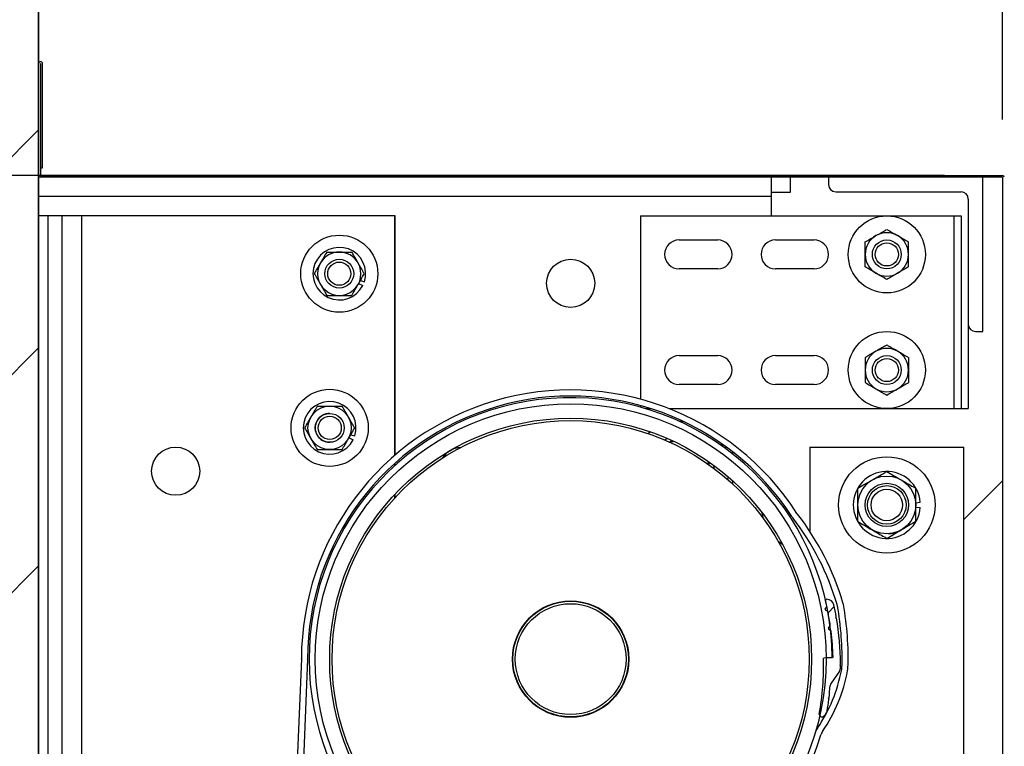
# Model space of a CAD drawing. Header units: inches. Extents: x 170 to 312, y 215 to 248.
# Tile 129 of 216: x 210.012 to 210.81, y 224.423 to 225.012. Entities that reach past the tile are written whole.
import ezdxf

# ---------------------------------------------------------------- set-up
doc = ezdxf.new("R2010")
doc.units = ezdxf.units.IN
doc.header["$LTSCALE"] = 0.25
doc.header["$MEASUREMENT"] = 0
doc.layers.add('ANNOTATIONS', color=1, linetype='Continuous')
doc.layers.add('STANDARD MOTOR RH', color=7, linetype='Continuous')
doc.styles.add('ARIAL', font='arial.ttf', dxfattribs={"height": 0.09375})
doc.dimstyles.new('STANDARD$0', dxfattribs={"dimtxt": 0.09375, "dimasz": 0.09375, "dimexe": 0.03125, "dimexo": 0.046875, "dimgap": 0.09, "dimtad": 0, "dimtih": 1, "dimtoh": 1, "dimdec": 4, "dimzin": 0, "dimdsep": 46, "dimtxsty": 'ARIAL', "dimcen": 0.09, "dimadec": 0, "dimazin": 0, "dimtfac": 1, "dimtdec": 4, "dimtofl": 0, "dimtmove": 0, "dimatfit": 1, "dimfxl": 1, "dimtolj": 1, "dimtzin": 0, "dimarcsym": 0})

# ---------------------------------------------------------------- blocks, each defined once
blk = doc.blocks.new('*D283')
at = {"layer": 'ANNOTATIONS', "color": 0, "lineweight": -2, "transparency": 16777216}
for p, q in [((210.8553, 224.88534), (211.25383, 224.88534)), ((211.22258, 224.79159), (211.22258, 224.63171)), ((211.22258, 224.19489), (211.22258, 224.35476)), ((210.8553, 224.10114), (211.25383, 224.10114))]:
    blk.add_line(p, q, dxfattribs=at)
at = {"layer": 'ANNOTATIONS', "color": 0, "transparency": 16777216}
for points in [[(211.20695, 224.79159), (211.2382, 224.79159), (211.22258, 224.88534)], [(211.20695, 224.19489), (211.2382, 224.19489), (211.22258, 224.10114)]]:
    blk.add_solid(points, dxfattribs=at)
at = {"layer": 'defpoints', "color": 0, "transparency": 16777216}
for p in [(210.80843, 224.88534), (210.80843, 224.10114), (211.22258, 224.10114)]:
    blk.add_point(p, dxfattribs=at)
at = {"layer": 'ANNOTATIONS', "color": 0, "transparency": 16777216, "insert": (211.22258, 224.49324), "char_height": 0.09375, "attachment_point": 5, "style": 'ARIAL'}
blk.add_mtext('\\A1;12 1/2"', dxfattribs=at)
blk = doc.blocks.new('*D288')
at = {"layer": 'ANNOTATIONS', "color": 0, "lineweight": -2, "transparency": 16777216}
for p, q in [((208.92616, 225.07136), (208.92616, 225.16511)), ((208.92616, 225.16511), (209.01991, 225.16511)), ((209.9819, 224.97761), (208.89491, 224.97761)), ((210.76155, 224.88534), (208.89491, 224.88534)), ((208.92616, 224.79159), (208.92616, 224.69784))]:
    blk.add_line(p, q, dxfattribs=at)
at = {"layer": 'ANNOTATIONS', "color": 0, "transparency": 16777216}
for points in [[(208.91053, 225.07136), (208.94178, 225.07136), (208.92616, 224.97761)], [(208.91053, 224.79159), (208.94178, 224.79159), (208.92616, 224.88534)]]:
    blk.add_solid(points, dxfattribs=at)
at = {"layer": 'defpoints', "color": 0, "transparency": 16777216}
for p in [(210.02877, 224.97761), (208.92616, 224.88534), (210.80843, 224.88534)]:
    blk.add_point(p, dxfattribs=at)
at = {"layer": 'ANNOTATIONS', "color": 0, "transparency": 16777216, "insert": (209.2686, 225.16511), "char_height": 0.09375, "attachment_point": 5, "style": 'ARIAL'}
blk.add_mtext('\\A1;1 1/2"', dxfattribs=at)
blk = doc.blocks.new('*D161')
at = {"layer": 'ANNOTATIONS', "color": 0, "lineweight": -2, "transparency": 16777216}
for p, q in [((210.0257, 225.02291), (210.0257, 225.58681)), ((210.80843, 224.93074), (210.80843, 225.58681)), ((210.11945, 225.55556), (210.12955, 225.55556)), ((210.71468, 225.55556), (210.69977, 225.55556))]:
    blk.add_line(p, q, dxfattribs=at)
at = {"layer": 'ANNOTATIONS', "color": 0, "transparency": 16777216}
for points in [[(210.11945, 225.57118), (210.11945, 225.53993), (210.0257, 225.55556)], [(210.71468, 225.57118), (210.71468, 225.53993), (210.80843, 225.55556)]]:
    blk.add_solid(points, dxfattribs=at)
at = {"layer": 'defpoints', "color": 0, "transparency": 16777216}
for p in [(210.80843, 225.55556), (210.0257, 224.97604), (210.80843, 224.88386)]:
    blk.add_point(p, dxfattribs=at)
at = {"layer": 'ANNOTATIONS', "color": 0, "transparency": 16777216, "insert": (210.41466, 225.55556), "char_height": 0.09375, "attachment_point": 5, "style": 'ARIAL'}
blk.add_mtext('\\A1;12 3/4"', dxfattribs=at)
blk = doc.blocks.new('*D163')
at = {"layer": 'ANNOTATIONS', "color": 0, "lineweight": -2, "transparency": 16777216}
for p, q in [((210.85678, 224.88534), (211.25383, 224.88534)), ((211.22258, 224.79159), (211.22258, 224.63171)), ((211.22258, 224.19489), (211.22258, 224.35476)), ((210.8553, 224.10114), (211.25383, 224.10114))]:
    blk.add_line(p, q, dxfattribs=at)
at = {"layer": 'ANNOTATIONS', "color": 0, "transparency": 16777216}
for points in [[(211.20695, 224.79159), (211.2382, 224.79159), (211.22258, 224.88534)], [(211.20695, 224.19489), (211.2382, 224.19489), (211.22258, 224.10114)]]:
    blk.add_solid(points, dxfattribs=at)
at = {"layer": 'defpoints', "color": 0, "transparency": 16777216}
for p in [(210.8099, 224.88534), (210.80843, 224.10114), (211.22258, 224.10114)]:
    blk.add_point(p, dxfattribs=at)
at = {"layer": 'ANNOTATIONS', "color": 0, "transparency": 16777216, "insert": (211.22258, 224.49324), "char_height": 0.09375, "attachment_point": 5, "style": 'ARIAL'}
blk.add_mtext('\\A1;12 1/2"', dxfattribs=at)
blk = doc.blocks.new('*D164')
at = {"layer": 'ANNOTATIONS', "color": 0, "lineweight": -2, "transparency": 16777216}
for p, q in [((210.8553, 224.88534), (211.68991, 224.88534)), ((211.65866, 224.79159), (211.65866, 224.28873)), ((211.65866, 223.50886), (211.65866, 224.01172)), ((210.07405, 223.41511), (211.68991, 223.41511))]:
    blk.add_line(p, q, dxfattribs=at)
at = {"layer": 'ANNOTATIONS', "color": 0, "transparency": 16777216}
for points in [[(211.64304, 224.79159), (211.67429, 224.79159), (211.65866, 224.88534)], [(211.64304, 223.50886), (211.67429, 223.50886), (211.65866, 223.41511)]]:
    blk.add_solid(points, dxfattribs=at)
at = {"layer": 'defpoints', "color": 0, "transparency": 16777216}
for p in [(210.80843, 224.88534), (211.65866, 224.88534), (210.02718, 223.41511)]:
    blk.add_point(p, dxfattribs=at)
at = {"layer": 'ANNOTATIONS', "color": 0, "transparency": 16777216, "insert": (211.65866, 224.15023), "char_height": 0.09375, "attachment_point": 5, "style": 'ARIAL'}
blk.add_mtext('\\A1;23 1/2"', dxfattribs=at)

msp = doc.modelspace()

# ---------------------------------------------------------------- hatches: boundary and pattern name
at = {"layer": 'STANDARD MOTOR RH'}
h = msp.add_hatch(dxfattribs=at)
h.set_pattern_fill('ANSI31', color=256, style=0)
h.set_pattern_definition([(45, (24.72375, -31.62213), (-0.08838835, 0.08838835), [])])
edge = h.paths.add_edge_path()
edge.add_line((209.51155, 226.02602), (209.51155, 223.41511))
edge.add_line((209.51155, 223.41511), (210.02718, 223.41511))
edge.add_line((210.02718, 226.02602), (210.02718, 223.41511))
edge = h.paths.add_edge_path()
edge.add_line((209.46516, 226.02602), (209.75227, 226.02602))
edge.add_line((209.75227, 226.02602), (209.75227, 225.95732))
edge.add_line((209.75227, 225.95732), (209.79068, 226.09068))
edge.add_line((209.79068, 226.09068), (209.79068, 226.02602))
edge.add_line((209.79068, 226.02602), (210.08587, 226.02602))
h = msp.add_hatch(dxfattribs=at)
h.set_pattern_fill('ANSI38', color=256, style=0)
h.set_pattern_definition([(45, (208.1771, 206.48444), (-0.08838835, 0.08838835), []), (135, (208.1771, 206.48444), (-0.26516504, 0.08838835), [0.3125, -0.1875])])
edge = h.paths.add_edge_path(flags=0)
edge.add_arc((210.44471, 224.48773), 0.21875, -10.27123, 1.55849, ccw=False)
edge.add_arc((210.66188, 224.44838), 0.00195, 169.73019, 290.16651)
edge.add_arc((210.66053, 224.45204), 0.00586, 290.16786, 350.61117)
edge.add_arc((210.44471, 224.48773), 0.22461, 350.61117, 353.06275)
edge.add_line((210.66768, 224.4606), (210.66713, 224.46129))
edge.add_line((210.66713, 224.46129), (210.66782, 224.46184))
edge.add_arc((210.44471, 224.48773), 0.22461, 353.38092, 355.94315)
edge.add_arc((210.67265, 224.47156), 0.00391, 144.58538, 175.94315, ccw=False)
edge.add_line((210.66947, 224.47383), (210.6764, 224.48357))
edge.add_arc((210.67322, 224.48584), 0.00391, 324.58538, 359.52528)
edge.add_arc((210.44471, 224.48773), 0.23242, 359.52528, 360.0672)
edge.add_line((210.67713, 224.488), (210.67651, 224.48863))
edge.add_line((210.67651, 224.48863), (210.67713, 224.48925))
edge.add_arc((210.44471, 224.48773), 0.23242, 0.37559, 9.56785)
edge.add_line((210.6739, 224.52636), (210.67318, 224.52687))
edge.add_line((210.67318, 224.52687), (210.67369, 224.52759))
edge.add_arc((210.44471, 224.48773), 0.23242, 9.87553, 12.26845)
edge.add_arc((210.6661, 224.53587), 0.00586, 12.26845, 91.33603)
edge.add_arc((210.66599, 224.54075), 0.000977, 91.33603, 193.47583)
edge.add_arc((210.44471, 224.48773), 0.22656, 12.34494, 13.47583, ccw=False)
edge.add_arc((210.66542, 224.53603), 0.000625, -33.27759, 12.34494, ccw=False)
edge.add_line((210.66595, 224.53569), (210.66473, 224.53383))
edge.add_arc((210.66525, 224.53349), 0.000625, 146.72241, 236.72182)
edge.add_line((210.66491, 224.53296), (210.66677, 224.53174))
edge.add_arc((210.66642, 224.53122), 0.000625, 11.09851, 56.72182, ccw=False)
edge.add_arc((210.44471, 224.48773), 0.22656, 8.34495, 11.09851, ccw=False)
edge.add_arc((210.66826, 224.52052), 0.000625, -37.27826, 8.34495, ccw=False)
edge.add_line((210.66875, 224.52014), (210.66741, 224.51837))
edge.add_arc((210.6679, 224.51799), 0.000625, 142.72174, 232.72211)
edge.add_line((210.66752, 224.51749), (210.66929, 224.51615))
edge.add_arc((210.66892, 224.51565), 0.000625, 7.09848, 52.72211, ccw=False)
edge.add_arc((210.44471, 224.48773), 0.22656, 1.88019, 7.09848, ccw=False)
edge.add_arc((210.67053, 224.49514), 0.000625, -88.27838, 1.88019, ccw=False)
edge.add_line((210.67055, 224.49452), (210.66399, 224.49432))
edge.add_arc((210.664, 224.49369), 0.000625, 91.72162, 181.55849)

# ---------------------------------------------------------------- linework, layer by layer
for p, q in [((210.02718, 220.41511), (210.02718, 226.02602)), ((210.02718, 226.02602), (210.02718, 223.41511)), ((210.02865, 224.97601), (210.02865, 224.88534)), ((210.0289, 224.89168), (210.0289, 224.97601)), ((210.03037, 224.89168), (210.03037, 224.97601)), ((210.0289, 224.89168), (210.03037, 224.89168)), ((210.80843, 224.88386), (210.02718, 224.88386)), ((210.02865, 224.88534), (210.80843, 224.88534)), ((210.62093, 224.88386), (210.62093, 224.85261)), ((210.63655, 224.87183), (210.63655, 224.88386)), ((210.66743, 224.88386), (210.66743, 224.878)), ((210.79243, 224.75886), (210.79243, 224.88386)), ((210.80843, 224.88386), (210.80843, 224.10261)), ((210.62093, 224.86824), (210.02718, 224.86824)), ((210.62093, 224.87183), (210.63655, 224.87183)), ((210.67329, 224.87214), (210.77485, 224.87214)), ((210.78071, 224.86628), (210.78071, 224.69636)), ((210.31618, 224.85261), (210.02718, 224.85261)), ((210.03461, 224.85261), (210.03461, 223.98124)), ((210.04633, 224.10261), (210.04633, 224.85261)), ((210.06196, 224.85261), (210.06196, 224.10261)), ((210.31586, 224.65843), (210.31586, 224.85261)), ((210.31618, 224.6587), (210.31618, 224.85261)), ((210.51509, 224.85261), (210.51509, 224.70396)), ((210.51509, 224.85261), (210.77485, 224.85261)), ((210.76899, 224.85261), (210.76899, 224.69636)), ((210.77485, 224.85261), (210.77485, 224.69636)), ((210.54634, 224.83308), (210.57759, 224.83308)), ((210.62446, 224.83308), (210.65571, 224.83308)), ((210.57759, 224.80964), (210.54634, 224.80964)), ((210.65571, 224.80964), (210.62446, 224.80964)), ((210.2866, 224.79777), (210.28995, 224.79607)), ((210.28801, 224.8002), (210.29123, 224.79916)), ((210.78657, 224.75886), (210.79243, 224.75886)), ((210.54634, 224.73933), (210.57759, 224.73933)), ((210.62446, 224.73933), (210.65571, 224.73933)), ((210.57759, 224.71589), (210.54634, 224.71589)), ((210.65571, 224.71589), (210.62446, 224.71589)), ((210.51509, 224.69885), (210.51509, 224.69748)), ((210.52094, 224.69715), (210.52094, 224.69636)), ((210.51896, 224.69636), (210.52346, 224.69636)), ((210.53813, 224.69636), (210.78071, 224.69636)), ((210.5461, 224.6862), (210.54935, 224.68617)), ((210.27879, 224.67277), (210.28214, 224.67106)), ((210.2802, 224.6752), (210.28342, 224.67416)), ((210.52111, 224.67615), (210.52284, 224.67762)), ((210.53438, 224.67105), (210.53672, 224.67217)), ((210.53833, 224.66905), (210.5402, 224.67013)), ((210.58005, 224.66844), (210.5817, 224.66565)), ((210.65218, 224.66511), (210.77718, 224.66511)), ((210.65218, 224.66511), (210.65218, 224.59695)), ((210.77718, 224.32136), (210.77718, 224.66511)), ((210.5856, 224.66445), (210.58298, 224.66473)), ((210.58968, 224.66135), (210.58968, 224.65966)), ((210.31586, 224.65008), (210.31586, 224.65187)), ((210.31618, 224.65036), (210.31618, 224.65215)), ((210.57073, 224.65021), (210.57073, 224.65274)), ((210.57424, 224.65051), (210.57444, 224.64793)), ((210.58968, 224.63788), (210.58968, 224.63523)), ((210.80843, 224.63777), (210.77718, 224.60652)), ((210.31586, 224.62387), (210.31586, 224.62674)), ((210.31618, 224.62421), (210.31618, 224.62707)), ((210.73811, 224.62008), (210.74175, 224.62037)), ((210.73811, 224.61639), (210.74175, 224.61611)), ((210.66473, 224.53383), (210.66595, 224.53569)), ((210.66677, 224.53174), (210.66491, 224.53296)), ((210.67369, 224.52759), (210.67318, 224.52687)), ((210.67318, 224.52687), (210.6739, 224.52636)), ((210.67444, 224.523), (210.67444, 224.523)), ((210.66741, 224.51837), (210.66875, 224.52014)), ((210.66929, 224.51615), (210.66752, 224.51749)), ((210.24022, 224.49333), (210.20302, 223.57286)), ((210.24514, 224.49314), (210.20794, 223.57286)), ((210.66399, 224.49432), (210.67055, 224.49452)), ((210.66545, 224.49448), (210.67037, 224.49451)), ((210.67713, 224.48925), (210.67651, 224.48863)), ((210.6764, 224.48357), (210.66947, 224.47383)), ((210.67651, 224.48863), (210.67713, 224.488)), ((210.66782, 224.46184), (210.66713, 224.46129)), ((210.66713, 224.46129), (210.66768, 224.4606)), ((210.66724, 224.45722), (210.66724, 224.45722))]:
    msp.add_line(p, q, dxfattribs=at)
at = {"layer": 'STANDARD MOTOR RH', "flags": 128}
for points in [[(210.53891, 224.66905), (210.54123, 224.6698), (210.54168, 224.66992)], [(210.57044, 224.65085), (210.56993, 224.65323), (210.56981, 224.65368)], [(210.5859, 224.64121), (210.58581, 224.64065), (210.58549, 224.63899)], [(210.61476, 224.60703), (210.61474, 224.60709), (210.61365, 224.61178)], [(210.63041, 224.5858), (210.62752, 224.58794), (210.62654, 224.58876)]]:
    msp.add_lwpolyline(points, dxfattribs=at)
at = {"layer": 'STANDARD MOTOR RH'}
for centre, radius in [((210.71468, 224.82136), 0.03125), ((210.27093, 224.80574), 0.03125), ((210.71468, 224.82136), 0.01172), ((210.71468, 224.82136), 0.00939), ((210.27093, 224.80574), 0.01172), ((210.45843, 224.79793), 0.01953), ((210.27093, 224.80574), 0.00939), ((210.71468, 224.72761), 0.03125), ((210.71468, 224.72761), 0.01172), ((210.71468, 224.72761), 0.00939), ((210.26311, 224.68074), 0.03125), ((210.26311, 224.68074), 0.01756), ((210.45843, 224.49324), 0.20703), ((210.26318, 224.68074), 0.01172), ((210.26318, 224.68074), 0.00939), ((210.45843, 224.49324), 0.19531), ((210.45843, 224.49324), 0.19336), ((210.13831, 224.64558), 0.01953), ((210.71468, 224.61824), 0.03906), ((210.71468, 224.61824), 0.02344), ((210.71468, 224.61824), 0.01758), ((210.71468, 224.61824), 0.01563), ((210.71468, 224.61824), 0.01276), ((210.45843, 224.49324), 0.04719), ((210.45843, 224.49324), 0.04688), ((210.45843, 224.49324), 0.04492)]:
    msp.add_circle(centre, radius, dxfattribs=at)
for centre, radius, start, end in [((210.02877, 224.97601), 0.0016, 0, 180), ((210.02877, 224.97601), 0.000123, 0, 180), ((210.02865, 224.88534), 0.00148, 180, 270), ((210.80843, 224.88386), 0.00148, 0, 90), ((210.67329, 224.878), 0.00586, 180, 270), ((210.77485, 224.86628), 0.00586, 0, 90), ((210.54634, 224.82136), 0.01172, 90, 270), ((210.57759, 224.82136), 0.01172, 270, 90), ((210.62446, 224.82136), 0.01172, 90, 270), ((210.65571, 224.82136), 0.01172, 270, 90), ((210.71468, 224.82136), 0.01756, 120, 239.99999), ((210.71468, 224.82136), 0.01756, 60, 120), ((210.71468, 224.82136), 0.01756, 300, 60.00001), ((210.27093, 224.80574), 0.02134, 342.05172, 333.05172), ((210.27093, 224.80574), 0.01756, 30, 150.00001), ((210.27093, 224.80574), 0.01756, 150, 30), ((210.71468, 224.82136), 0.01756, 240, 300), ((210.78657, 224.76472), 0.00586, 180, 270), ((210.71468, 224.72761), 0.01756, 60, 120), ((210.54634, 224.72761), 0.01172, 90, 270), ((210.57759, 224.72761), 0.01172, 270, 90), ((210.62446, 224.72761), 0.01172, 90, 270), ((210.65571, 224.72761), 0.01172, 270, 90), ((210.71468, 224.72761), 0.01756, 120, 239.99999), ((210.71468, 224.72761), 0.01756, 300, 60.00001), ((210.45843, 224.49324), 0.2182, 32.79648, 179.97526), ((210.45843, 224.49324), 0.21328, 32.79648, 179.97526), ((210.45843, 224.49324), 0.21195, 0.34441, 343.1474), ((210.71468, 224.72761), 0.01756, 240, 300), ((210.26311, 224.68074), 0.02134, 342.05172, 333.05172), ((210.26311, 224.68074), 0.01172, 90, 270.14014), ((210.36956, 224.64716), 0.01758, 91.46319, 148.53681), ((210.71468, 224.61824), 0.02716, 4.4994, 355.50026), ((210.65062, 224.61708), 0.01044, 212.79648, 217.73461), ((210.46985, 224.47719), 0.21814, 16.44603, 37.73461), ((210.65062, 224.61708), 0.01536, 212.79648, 217.73461), ((210.46985, 224.47719), 0.21322, 16.44603, 37.73461), ((210.71468, 224.61824), 0.02344, 273.34701, 300), ((210.66599, 224.54075), 0.000977, 91.33603, 193.47583), ((210.44471, 224.48773), 0.22656, 12.34494, 13.47583), ((210.6661, 224.53587), 0.00586, 12.26845, 91.33603), ((210.44471, 224.48773), 0.23242, 9.87553, 12.26845), ((210.66433, 224.5346), 0.01044, 10.44437, 16.44603), ((210.66433, 224.5346), 0.01536, 10.44437, 16.44603), ((210.44711, 224.49456), 0.23624, 357.95753, 10.44437), ((210.66525, 224.53349), 0.000625, 146.72241, 236.72182), ((210.66542, 224.53603), 0.000625, 326.72241, 12.34494), ((210.66642, 224.53122), 0.000625, 11.09851, 56.72182), ((210.44471, 224.48773), 0.22656, 8.34495, 11.09851), ((210.44711, 224.49456), 0.23132, 357.95753, 10.44437), ((210.44471, 224.48773), 0.23242, 0.37559, 9.56785), ((210.6679, 224.51799), 0.000625, 142.72174, 232.72211), ((210.66826, 224.52052), 0.000625, 322.72174, 8.34495), ((210.66892, 224.51565), 0.000625, 7.09848, 52.72211), ((210.44471, 224.48773), 0.22656, 1.88019, 7.09848), ((210.22979, 224.49334), 0.01044, 359.27614, 359.97526), ((210.22979, 224.49334), 0.01536, 359.27614, 359.97526), ((210.44471, 224.48773), 0.21875, 349.72877, 1.55849), ((210.664, 224.49369), 0.000625, 91.72162, 181.55849), ((210.67053, 224.49514), 0.000625, 271.72162, 1.88019), ((210.55271, 224.5088), 0.12768, 325.9743, 349.12583), ((210.55271, 224.5088), 0.1326, 325.9743, 349.12583), ((210.67322, 224.48584), 0.00391, 324.58538, 359.52528), ((210.44471, 224.48773), 0.23242, 359.52528, 0.0672), ((210.66785, 224.48669), 0.01044, 349.12583, 357.95753), ((210.66785, 224.48669), 0.01536, 349.12583, 357.95753), ((210.67265, 224.47156), 0.00391, 144.58538, 175.94315), ((210.44471, 224.48773), 0.22461, 353.38092, 355.94315), ((210.44471, 224.48773), 0.22461, 350.61117, 353.06275), ((210.66053, 224.45204), 0.00586, 290.16786, 350.61117), ((210.66188, 224.44838), 0.00195, 169.73019, 290.16651), ((210.67126, 224.42876), 0.01536, 145.9743, 163.1474), ((210.67126, 224.42876), 0.01044, 145.9743, 163.1474)]:
    msp.add_arc(centre, radius, start, end, dxfattribs=at)
for points, knots in [([(210.70589, 224.83657), (210.70712, 224.83728), (210.70962, 224.83872), (210.71253, 224.8404), (210.71419, 224.84136), (210.71468, 224.84164)], [0, 0, 0, 0, 0.405747, 0.826139, 1, 1, 1, 1]), ([(210.71468, 224.84164), (210.71604, 224.84085), (210.71882, 224.83925), (210.72185, 224.8375), (210.72341, 224.8366), (210.72346, 224.83657)], [0, 0, 0, 0, 0.484053, 0.985632, 1, 1, 1, 1]), ([(210.69711, 224.8315), (210.69848, 224.83229), (210.70126, 224.83389), (210.70429, 224.83565), (210.70585, 224.83655), (210.70589, 224.83657)], [0, 0, 0, 0, 0.483959, 0.985632, 1, 1, 1, 1]), ([(210.72346, 224.83657), (210.72468, 224.83586), (210.72718, 224.83442), (210.73009, 224.83274), (210.73175, 224.83178), (210.73224, 224.8315)], [0, 0, 0, 0, 0.40572, 0.826139, 1, 1, 1, 1]), ([(210.69711, 224.82136), (210.69711, 224.82159), (210.69711, 224.82442), (210.69711, 224.8279), (210.69711, 224.8309), (210.69711, 224.8315)], [0, 0, 0, 0, 0.065993, 0.812917, 1, 1, 1, 1]), ([(210.73224, 224.82136), (210.73224, 224.82159), (210.73224, 224.82442), (210.73224, 224.8279), (210.73224, 224.8309), (210.73224, 224.8315)], [0, 0, 0, 0, 0.065993, 0.812917, 1, 1, 1, 1]), ([(210.26079, 224.8233), (210.26, 224.82194), (210.25839, 224.81916), (210.25664, 224.81612), (210.25574, 224.81456), (210.25572, 224.81452)], [0, 0, 0, 0, 0.4840327, 0.9856318, 1, 1, 1, 1]), ([(210.26079, 224.8233), (210.26164, 224.8233), (210.26487, 224.8233), (210.26836, 224.8233), (210.27093, 224.8233)], [0, 0, 0, 0, 0.266112, 1, 1, 1, 1]), ([(210.27093, 224.8233), (210.27116, 224.8233), (210.27399, 224.8233), (210.27746, 224.8233), (210.28046, 224.8233), (210.28107, 224.8233)], [0, 0, 0, 0, 0.066046, 0.812822, 1, 1, 1, 1]), ([(210.28614, 224.81452), (210.28543, 224.81575), (210.28398, 224.81825), (210.2823, 224.82116), (210.28135, 224.82281), (210.28107, 224.8233)], [0, 0, 0, 0, 0.405748, 0.82612, 1, 1, 1, 1]), ([(210.69711, 224.81122), (210.69711, 224.81208), (210.69711, 224.8153), (210.69711, 224.8188), (210.69711, 224.82136)], [0, 0, 0, 0, 0.266165, 1, 1, 1, 1]), ([(210.73224, 224.81122), (210.73224, 224.81208), (210.73224, 224.8153), (210.73224, 224.8188), (210.73224, 224.82136)], [0, 0, 0, 0, 0.266165, 1, 1, 1, 1]), ([(210.25572, 224.81452), (210.25501, 224.81329), (210.25356, 224.81079), (210.25189, 224.80788), (210.25093, 224.80622), (210.25065, 224.80574)], [0, 0, 0, 0, 0.405748, 0.826113, 1, 1, 1, 1]), ([(210.29121, 224.80574), (210.29042, 224.8071), (210.28881, 224.80988), (210.28706, 224.81292), (210.28616, 224.81448), (210.28614, 224.81452)], [0, 0, 0, 0, 0.4840327, 0.9856318, 1, 1, 1, 1]), ([(210.70589, 224.80615), (210.70467, 224.80686), (210.70217, 224.8083), (210.69926, 224.80998), (210.6976, 224.81094), (210.69711, 224.81122)], [0, 0, 0, 0, 0.40572, 0.826139, 1, 1, 1, 1]), ([(210.73224, 224.81122), (210.73087, 224.81044), (210.72809, 224.80883), (210.72506, 224.80708), (210.7235, 224.80618), (210.72346, 224.80615)], [0, 0, 0, 0, 0.483959, 0.985632, 1, 1, 1, 1]), ([(210.25065, 224.80574), (210.25143, 224.80437), (210.25304, 224.80159), (210.25479, 224.79856), (210.25569, 224.797), (210.25572, 224.79696)], [0, 0, 0, 0, 0.483955, 0.985633, 1, 1, 1, 1]), ([(210.28614, 224.79696), (210.28684, 224.79818), (210.28829, 224.80068), (210.28997, 224.80359), (210.29092, 224.80525), (210.29121, 224.80574)], [0, 0, 0, 0, 0.405675, 0.826075, 1, 1, 1, 1]), ([(210.71468, 224.80108), (210.71331, 224.80187), (210.71053, 224.80347), (210.7075, 224.80523), (210.70594, 224.80613), (210.70589, 224.80615)], [0, 0, 0, 0, 0.483959, 0.985632, 1, 1, 1, 1]), ([(210.72346, 224.80615), (210.72223, 224.80544), (210.71973, 224.804), (210.71682, 224.80232), (210.71516, 224.80136), (210.71468, 224.80108)], [0, 0, 0, 0, 0.405747, 0.826139, 1, 1, 1, 1]), ([(210.25572, 224.79696), (210.25642, 224.79573), (210.25787, 224.79323), (210.25955, 224.79032), (210.26051, 224.78866), (210.26079, 224.78818)], [0, 0, 0, 0, 0.405701, 0.826067, 1, 1, 1, 1]), ([(210.28107, 224.78818), (210.28185, 224.78954), (210.28346, 224.79232), (210.28521, 224.79535), (210.28611, 224.79691), (210.28614, 224.79696)], [0, 0, 0, 0, 0.483978, 0.985632, 1, 1, 1, 1]), ([(210.26079, 224.78818), (210.26164, 224.78818), (210.26487, 224.78818), (210.26836, 224.78818), (210.27093, 224.78818)], [0, 0, 0, 0, 0.266112, 1, 1, 1, 1]), ([(210.27093, 224.78818), (210.27116, 224.78818), (210.27399, 224.78818), (210.27746, 224.78818), (210.28046, 224.78818), (210.28107, 224.78818)], [0, 0, 0, 0, 0.066046, 0.812822, 1, 1, 1, 1]), ([(210.71468, 224.74789), (210.71331, 224.7471), (210.71053, 224.7455), (210.7075, 224.74375), (210.70594, 224.74285), (210.70589, 224.74282)], [0, 0, 0, 0, 0.483959, 0.985632, 1, 1, 1, 1]), ([(210.72346, 224.74282), (210.72223, 224.74353), (210.71973, 224.74497), (210.71682, 224.74665), (210.71516, 224.74761), (210.71468, 224.74789)], [0, 0, 0, 0, 0.405747, 0.826139, 1, 1, 1, 1]), ([(210.70589, 224.74282), (210.70467, 224.74211), (210.70217, 224.74067), (210.69926, 224.73899), (210.6976, 224.73803), (210.69711, 224.73775)], [0, 0, 0, 0, 0.40572, 0.826139, 1, 1, 1, 1]), ([(210.69711, 224.73775), (210.69711, 224.73689), (210.69711, 224.73367), (210.69711, 224.73018), (210.69711, 224.72761)], [0, 0, 0, 0, 0.266165, 1, 1, 1, 1]), ([(210.73224, 224.73775), (210.73087, 224.73854), (210.72809, 224.74014), (210.72506, 224.7419), (210.7235, 224.7428), (210.72346, 224.74282)], [0, 0, 0, 0, 0.483959, 0.985632, 1, 1, 1, 1]), ([(210.73224, 224.73775), (210.73224, 224.73689), (210.73224, 224.73367), (210.73224, 224.73018), (210.73224, 224.72761)], [0, 0, 0, 0, 0.266165, 1, 1, 1, 1]), ([(210.69711, 224.72761), (210.69711, 224.72738), (210.69711, 224.72455), (210.69711, 224.72108), (210.69711, 224.71807), (210.69711, 224.71747)], [0, 0, 0, 0, 0.065993, 0.812917, 1, 1, 1, 1]), ([(210.73224, 224.72761), (210.73224, 224.72738), (210.73224, 224.72455), (210.73224, 224.72108), (210.73224, 224.71807), (210.73224, 224.71747)], [0, 0, 0, 0, 0.065993, 0.812917, 1, 1, 1, 1]), ([(210.69711, 224.71747), (210.69848, 224.71669), (210.70126, 224.71508), (210.70429, 224.71333), (210.70585, 224.71243), (210.70589, 224.7124)], [0, 0, 0, 0, 0.483959, 0.985632, 1, 1, 1, 1]), ([(210.72346, 224.7124), (210.72468, 224.71311), (210.72718, 224.71455), (210.73009, 224.71624), (210.73175, 224.71719), (210.73224, 224.71747)], [0, 0, 0, 0, 0.40572, 0.826139, 1, 1, 1, 1]), ([(210.70589, 224.7124), (210.70712, 224.71169), (210.70962, 224.71025), (210.71253, 224.70857), (210.71419, 224.70761), (210.71468, 224.70733)], [0, 0, 0, 0, 0.405747, 0.826139, 1, 1, 1, 1]), ([(210.71468, 224.70733), (210.71604, 224.70812), (210.71882, 224.70972), (210.72185, 224.71148), (210.72341, 224.71238), (210.72346, 224.7124)], [0, 0, 0, 0, 0.484053, 0.985632, 1, 1, 1, 1]), ([(210.25297, 224.6983), (210.25218, 224.69694), (210.25058, 224.69416), (210.24884, 224.69112), (210.24793, 224.68956), (210.2479, 224.68952)], [0, 0, 0, 0, 0.483978, 0.985575, 1, 1, 1, 1]), ([(210.25297, 224.6983), (210.25383, 224.6983), (210.25705, 224.6983), (210.26055, 224.6983), (210.26311, 224.6983)], [0, 0, 0, 0, 0.266219, 1, 1, 1, 1]), ([(210.26311, 224.6983), (210.26334, 224.6983), (210.26617, 224.6983), (210.26965, 224.6983), (210.27265, 224.6983), (210.27325, 224.6983)], [0, 0, 0, 0, 0.066046, 0.812928, 1, 1, 1, 1]), ([(210.27832, 224.68952), (210.27761, 224.69075), (210.27617, 224.69325), (210.27449, 224.69616), (210.27353, 224.69781), (210.27325, 224.6983)], [0, 0, 0, 0, 0.405748, 0.826113, 1, 1, 1, 1]), ([(210.2479, 224.68952), (210.24719, 224.68829), (210.24575, 224.68579), (210.24407, 224.68288), (210.24311, 224.68122), (210.24283, 224.68074)], [0, 0, 0, 0, 0.405694, 0.826067, 1, 1, 1, 1]), ([(210.28339, 224.68074), (210.2826, 224.6821), (210.281, 224.68488), (210.27925, 224.68792), (210.27835, 224.68948), (210.27832, 224.68952)], [0, 0, 0, 0, 0.483978, 0.985632, 1, 1, 1, 1]), ([(210.24283, 224.68074), (210.24362, 224.67937), (210.24522, 224.6766), (210.24698, 224.67356), (210.24788, 224.672), (210.2479, 224.67196)], [0, 0, 0, 0, 0.4840327, 0.9856318, 1, 1, 1, 1]), ([(210.27832, 224.67196), (210.27903, 224.67318), (210.28047, 224.67568), (210.28216, 224.67859), (210.28311, 224.68025), (210.28339, 224.68074)], [0, 0, 0, 0, 0.405748, 0.82612, 1, 1, 1, 1]), ([(210.2479, 224.67196), (210.24861, 224.67073), (210.25005, 224.66823), (210.25174, 224.66532), (210.25269, 224.66366), (210.25297, 224.66318)], [0, 0, 0, 0, 0.4057471, 0.8261649, 1, 1, 1, 1]), ([(210.27325, 224.66318), (210.27404, 224.66454), (210.27564, 224.66732), (210.2774, 224.67035), (210.2783, 224.67191), (210.27832, 224.67196)], [0, 0, 0, 0, 0.4840327, 0.9856318, 1, 1, 1, 1]), ([(210.25297, 224.66318), (210.25383, 224.66318), (210.25705, 224.66318), (210.26055, 224.66318), (210.26311, 224.66318)], [0, 0, 0, 0, 0.266219, 1, 1, 1, 1]), ([(210.26311, 224.66318), (210.26334, 224.66318), (210.26617, 224.66318), (210.26965, 224.66318), (210.27265, 224.66318), (210.27325, 224.66318)], [0, 0, 0, 0, 0.066046, 0.812928, 1, 1, 1, 1]), ([(210.70296, 224.63854), (210.7046, 224.63948), (210.70794, 224.64141), (210.71182, 224.64365), (210.71403, 224.64493), (210.71467, 224.6453)], [0, 0, 0, 0, 0.406324, 0.827252, 1, 1, 1, 1]), ([(210.71467, 224.6453), (210.7165, 224.64425), (210.72021, 224.64211), (210.72426, 224.63977), (210.72634, 224.63857), (210.72639, 224.63854)], [0, 0, 0, 0, 0.4843425, 0.9863147, 1, 1, 1, 1]), ([(210.69124, 224.63177), (210.69306, 224.63282), (210.69677, 224.63496), (210.70082, 224.6373), (210.7029, 224.6385), (210.70296, 224.63854)], [0, 0, 0, 0, 0.4843425, 0.9863147, 1, 1, 1, 1]), ([(210.72639, 224.63854), (210.72803, 224.63759), (210.73137, 224.63566), (210.73526, 224.63342), (210.73747, 224.63214), (210.73811, 224.63177)], [0, 0, 0, 0, 0.406295, 0.827264, 1, 1, 1, 1]), ([(210.69124, 224.61824), (210.69124, 224.61855), (210.69124, 224.62058), (210.69124, 224.62436), (210.69124, 224.62854), (210.69124, 224.63097), (210.69124, 224.63177)], [0, 0, 0, 0, 0.066506, 0.435266, 0.81456, 1, 1, 1, 1]), ([(210.73811, 224.61824), (210.73811, 224.61855), (210.73811, 224.62058), (210.73811, 224.62436), (210.73811, 224.62854), (210.73811, 224.63097), (210.73811, 224.63177)], [0, 0, 0, 0, 0.066506, 0.435266, 0.81456, 1, 1, 1, 1]), ([(210.69124, 224.60471), (210.69124, 224.60585), (210.69124, 224.60856), (210.69124, 224.61308), (210.69124, 224.6165), (210.69124, 224.61824)], [0, 0, 0, 0, 0.2654548, 0.6280536, 1, 1, 1, 1]), ([(210.73811, 224.60471), (210.73811, 224.60585), (210.73811, 224.60856), (210.73811, 224.61308), (210.73811, 224.6165), (210.73811, 224.61824)], [0, 0, 0, 0, 0.2654548, 0.6280536, 1, 1, 1, 1]), ([(210.69124, 224.60471), (210.69306, 224.60365), (210.69677, 224.60151), (210.70082, 224.59917), (210.7029, 224.59797), (210.70296, 224.59794)], [0, 0, 0, 0, 0.4843425, 0.9863147, 1, 1, 1, 1]), ([(210.73811, 224.60471), (210.73629, 224.60365), (210.73258, 224.60151), (210.72853, 224.59917), (210.72645, 224.59797), (210.72639, 224.59794)], [0, 0, 0, 0, 0.4843425, 0.9863147, 1, 1, 1, 1]), ([(210.70296, 224.59794), (210.7046, 224.59699), (210.70794, 224.59506), (210.71182, 224.59282), (210.71403, 224.59155), (210.71467, 224.59117)], [0, 0, 0, 0, 0.406324, 0.827252, 1, 1, 1, 1]), ([(210.71467, 224.59117), (210.7165, 224.59223), (210.72021, 224.59437), (210.72426, 224.59671), (210.72634, 224.59791), (210.72639, 224.59794)], [0, 0, 0, 0, 0.4843425, 0.9863147, 1, 1, 1, 1])]:
    msp.add_open_spline(points, degree=3, knots=knots, dxfattribs=at)

# ---------------------------------------------------------------- dimensions: what is measured, and where the dimension line sits
at = {"layer": 'ANNOTATIONS'}
dim = msp.add_linear_dim(base=(210.80843, 225.55556), p1=(210.0257, 224.97604), p2=(210.80843, 224.88386), text='12 3/4"', dimstyle='STANDARD$0', dxfattribs=at)
dim.commit()
dim.dimension.update_dxf_attribs({"geometry": '*D161', "text_midpoint": (210.41466, 225.55556), "dimtype": 160})
for base, p1, p2, text, picture, middle in [((208.92616, 224.88534), (210.02877, 224.97761), (210.80843, 224.88534), '1 1/2"', '*D288', (209.2686, 225.16511)), ((211.65866, 224.88534), (210.02718, 223.41511), (210.80843, 224.88534), '23 1/2"', '*D164', (211.65866, 224.15023)), ((211.22258, 224.10114), (210.80843, 224.88534), (210.80843, 224.10114), '12 1/2"', '*D283', (211.22258, 224.49324)), ((211.22258, 224.10114), (210.8099, 224.88534), (210.80843, 224.10114), '12 1/2"', '*D163', (211.22258, 224.49324))]:
    dim = msp.add_linear_dim(base=base, p1=p1, p2=p2, angle=90, text=text, dimstyle='STANDARD$0', dxfattribs=at)
    dim.commit()
    dim.dimension.update_dxf_attribs({"geometry": picture, "text_midpoint": middle, "dimtype": 160})

doc.saveas('drawing.dxf')
